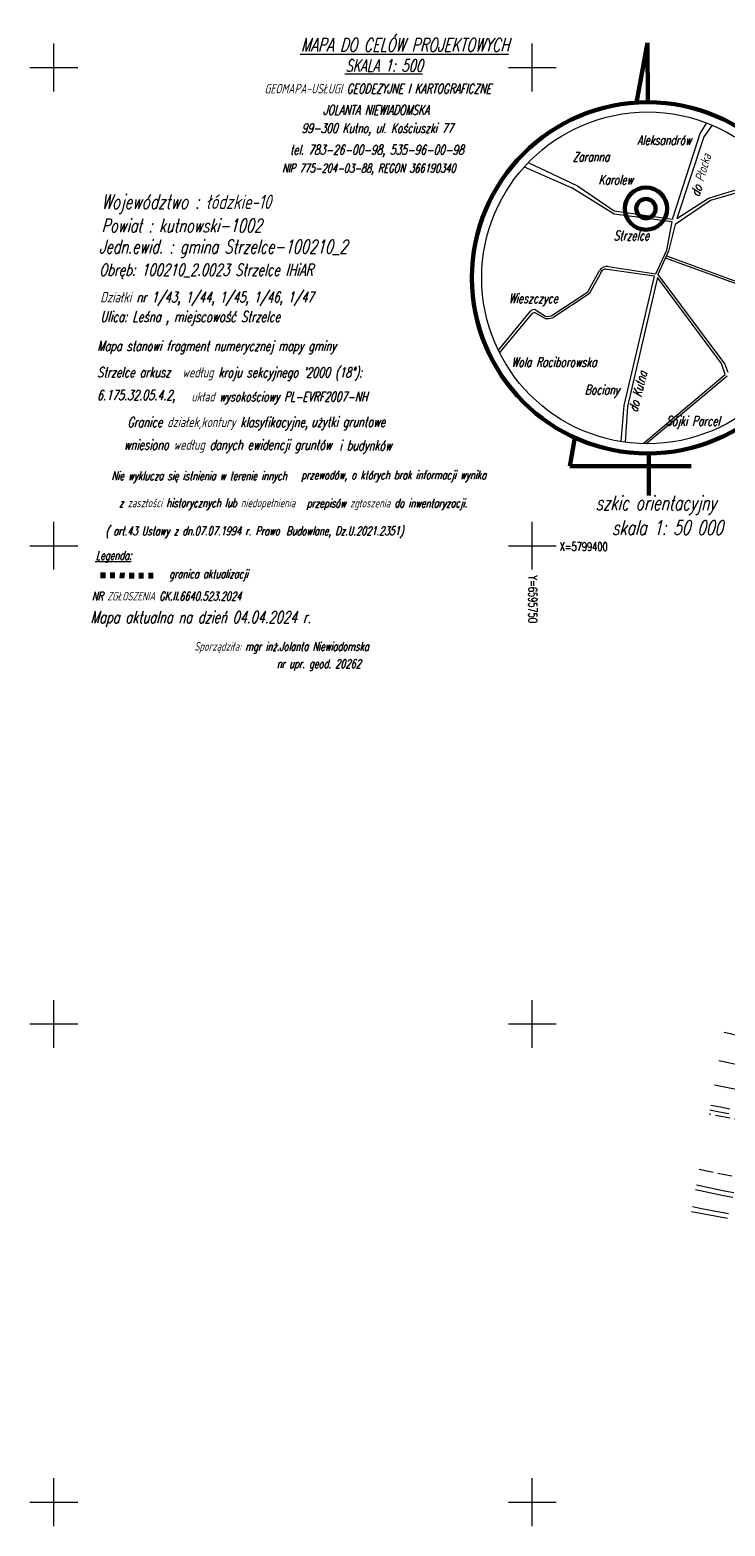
# Model space of a CAD drawing. Header units: metres. Extents: x 6595698 to 6595908, y 5799298 to 5799471.
# Tile 1 of 6: x 6595698 to 6595770, y 5799298 to 5799454. Entities that reach past the tile are written whole.
import ezdxf
from ezdxf.enums import TextEntityAlignment as Align

# ---------------------------------------------------------------- set-up
doc = ezdxf.new("R2010")
doc.units = ezdxf.units.M
doc.header["$MEASUREMENT"] = 0
for name, pattern in [('1', [0]), ('1_1', [0]), ('1_OTKJ', [2, 1.5, -0.5]), ('1_SUKP', [0]), ('1_SUWP', [0]), ('3', [1, 0.5, -0.5])]:
    doc.linetypes.add(name, pattern=pattern)
for name, color, linetype, lineweight in [('KRZYZE_L_0', 7, '1', 18), ('KRZYZE_T_0', 7, 'CONTINUOUS', 18), ('OPISY_L_0', 7, '1', 20), ('OPISY_L_5', 7, '1', 60), ('OPISY_T_0', 7, 'CONTINUOUS', 20), ('OTK_L_0', 7, '1_OTKJ', 18), ('OTK_L_5', 7, 'CONTINUOUS', 18), ('POWIAT_T_0', 7, 'CONTINUOUS', 20), ('SUKP_L_0', 34, '1_SUKP', 18), ('SUWP_L_0', 5, '1_SUWP', 18), ('ZAKRES_L_0', 1, '3', 80)]:
    doc.layers.add(name, color=color, linetype=linetype, lineweight=lineweight)
doc.styles.get("Standard").update_dxf_attribs({"font": 'Simplex.SHX', "width": 0.75})

msp = doc.modelspace()

# ---------------------------------------------------------------- linework, layer by layer
at = {"layer": 'KRZYZE_L_0', "linetype": '1'}
for p, q in [((6595700, 5799447.5), (6595700, 5799452.5)), ((6595750, 5799447.5), (6595750, 5799452.5)), ((6595697.5, 5799450), (6595702.5, 5799450)), ((6595747.5, 5799450), (6595752.5, 5799450)), ((6595700, 5799397.5), (6595700, 5799402.5)), ((6595750, 5799397.5), (6595750, 5799402.5)), ((6595697.5, 5799400), (6595702.5, 5799400)), ((6595747.5, 5799400), (6595752.5, 5799400)), ((6595700, 5799347.5), (6595700, 5799352.5)), ((6595750, 5799347.5), (6595750, 5799352.5)), ((6595697.5, 5799350), (6595702.5, 5799350)), ((6595747.5, 5799350), (6595752.5, 5799350)), ((6595700, 5799297.5), (6595700, 5799302.5)), ((6595750, 5799297.5), (6595750, 5799302.5)), ((6595697.5, 5799300), (6595702.5, 5799300)), ((6595747.5, 5799300), (6595752.5, 5799300))]:
    msp.add_line(p, q, dxfattribs=at)
at = {"layer": 'OPISY_L_0', "linetype": '1'}
for p, q in [((6595767.53, 5799443.09), (6595768.25, 5799444.2)), ((6595764.66, 5799434.15), (6595767.53, 5799443.09)), ((6595767.91, 5799442.74), (6595765.1, 5799434.19)), ((6595768.8, 5799443.98), (6595767.91, 5799442.74)), ((6595749.14, 5799439.59), (6595754.13, 5799437.4)), ((6595749.57, 5799440.05), (6595754.73, 5799437.62)), ((6595768.43, 5799436.33), (6595775.8, 5799438.58)), ((6595776.03, 5799438.26), (6595768.63, 5799436.07)), ((6595758.54, 5799434.65), (6595754.13, 5799437.4)), ((6595754.73, 5799437.62), (6595758.55, 5799434.99)), ((6595765.1, 5799434.19), (6595768.43, 5799436.33)), ((6595764.62, 5799433.87), (6595758.54, 5799434.65)), ((6595758.55, 5799434.99), (6595764.66, 5799434.15)), ((6595768.63, 5799436.07), (6595764.92, 5799433.58)), ((6595764.05, 5799430.89), (6595764.62, 5799433.87)), ((6595764.92, 5799433.58), (6595764.25, 5799430.79)), ((6595762.92, 5799428.43), (6595764.05, 5799430.89)), ((6595764.25, 5799430.79), (6595763.13, 5799428.35)), ((6595773.14, 5799426.71), (6595763.92, 5799430.07)), ((6595764.03, 5799430.31), (6595773.52, 5799426.83)), ((6595755.79, 5799426.53), (6595757.03, 5799428.78)), ((6595757.11, 5799428.38), (6595755.95, 5799426.33)), ((6595762.78, 5799428.19), (6595757.84, 5799428.88)), ((6595757.93, 5799429.2), (6595762.92, 5799428.43)), ((6595763.13, 5799428.35), (6595770.13, 5799418.98)), ((6595759.59, 5799414.67), (6595762.78, 5799428.19)), ((6595763.1, 5799428.04), (6595759.94, 5799414.55)), ((6595769.79, 5799419.03), (6595763.1, 5799428.04)), ((6595755.95, 5799426.33), (6595752.14, 5799423.82)), ((6595752.16, 5799424.13), (6595755.79, 5799426.53)), ((6595746.45, 5799420.41), (6595749.8, 5799424.52)), ((6595749.91, 5799424.19), (6595746.56, 5799420.2)), ((6595751.33, 5799423.76), (6595750.3, 5799424.35)), ((6595750.33, 5799424.64), (6595751.38, 5799423.99)), ((6595770.14, 5799417.91), (6595769.79, 5799419.03)), ((6595770.13, 5799418.98), (6595770.43, 5799418.13)), ((6595761.59, 5799410.67), (6595770.14, 5799417.91)), ((6595770.37, 5799417.72), (6595761.9, 5799410.66)), ((6595759.29, 5799410.88), (6595759.59, 5799414.67)), ((6595759.94, 5799414.55), (6595759.7, 5799410.82))]:
    msp.add_line(p, q, dxfattribs=at)
msp.add_circle((6595762.05, 5799428), 17.34, dxfattribs=at)
for centre, radius, start, end in [((6595757.85, 5799428.2), 1, 85.0087, 144.7164), ((6595757.68, 5799428.33), 0.576, 74.3027, 174.6417), ((6595750.16, 5799424.17), 0.505, 70.0933, 135.8025), ((6595750.27, 5799423.87), 0.482, 86.235, 138.434), ((6595751.56, 5799425.95), 2.2, 264.0568, 285.2141), ((6595751.6, 5799424.99), 1.02, 257.1291, 303.0988)]:
    msp.add_arc(centre, radius, start, end, dxfattribs=at)
at = {"layer": 'OPISY_L_5', "linetype": '1'}
for p, q in [((6595760.9, 5799446.33), (6595762.04, 5799452.56)), ((6595762.04, 5799452.56), (6595762.06, 5799446.36)), ((6595753.91, 5799408.3), (6595754.46, 5799411.29)), ((6595762.17, 5799409.65), (6595762.19, 5799405.26)), ((6595753.91, 5799408.3), (6595766.6, 5799408.3))]:
    msp.add_line(p, q, dxfattribs=at)
for centre, radius in [((6595762.05, 5799428), 18.36), ((6595761.88, 5799435.24), 2.21), ((6595761.88, 5799435.24), 1.01)]:
    msp.add_circle(centre, radius, dxfattribs=at)
at = {"layer": 'OTK_L_0', "linetype": '1_OTKJ'}
for p, q in [((6595796.14, 5799335.14), (6595768.5, 5799340.57)), ((6595794.35, 5799329.15), (6595767.45, 5799334.78))]:
    msp.add_line(p, q, dxfattribs=at)
at = {"layer": 'OTK_L_5', "linetype": '1_1'}
msp.add_line((6595794.18, 5799338.53), (6595769.05, 5799343.61), dxfattribs=at)
at = {"layer": 'OTK_L_5', "linetype": '1_OTKJ'}
for p, q in [((6595769.56, 5799340.79), (6595768.57, 5799340.99)), ((6595769.66, 5799341.28), (6595768.67, 5799341.48)), ((6595770.55, 5799340.59), (6595769.56, 5799340.79)), ((6595770.65, 5799341.08), (6595769.66, 5799341.28)), ((6595768.13, 5799332.93), (6595767.16, 5799333.13)), ((6595769.11, 5799332.73), (6595768.13, 5799332.93)), ((6595768.03, 5799332.44), (6595767.06, 5799332.64)), ((6595769.01, 5799332.24), (6595768.03, 5799332.44)), ((6595769.99, 5799332.04), (6595769.01, 5799332.24)), ((6595770.09, 5799332.53), (6595769.11, 5799332.73)), ((6595770.96, 5799331.84), (6595769.99, 5799332.04)), ((6595771.06, 5799332.33), (6595770.09, 5799332.53)), ((6595767.58, 5799330.19), (6595766.65, 5799330.37)), ((6595767.68, 5799330.68), (6595766.74, 5799330.86)), ((6595768.52, 5799330), (6595767.58, 5799330.19)), ((6595768.62, 5799330.49), (6595767.68, 5799330.68)), ((6595769.46, 5799329.82), (6595768.52, 5799330)), ((6595769.55, 5799330.31), (6595768.62, 5799330.49)), ((6595770.4, 5799329.64), (6595769.46, 5799329.82)), ((6595770.49, 5799330.13), (6595769.55, 5799330.31))]:
    msp.add_line(p, q, dxfattribs=at)
at = {"layer": 'SUKP_L_0', "linetype": '1_SUKP'}
msp.add_line((6595810, 5799337.68), (6595769.5, 5799346.13), dxfattribs=at)
at = {"layer": 'SUWP_L_0', "linetype": '1_SUWP'}
msp.add_line((6595796.47, 5799343.19), (6595770.04, 5799349.09), dxfattribs=at)
at = {"layer": 'ZAKRES_L_0', "linetype": '3'}
msp.add_line((6595704.88, 5799396.92), (6595710.81, 5799396.87), dxfattribs=at)

# ---------------------------------------------------------------- texts
at = {"layer": 'KRZYZE_T_0', "width": 0.7}
msp.add_text('X=5799400', height=0.9, dxfattribs=at).set_placement((6595752.86, 5799399.9), align=Align.MIDDLE_LEFT)
msp.add_text('Y=6595750', height=0.9, rotation=270, dxfattribs=at).set_placement((6595750.06, 5799396.88), align=Align.MIDDLE_LEFT)
at = {"layer": 'OPISY_T_0', "oblique": 15, "width": 0.7}
msp.add_text('Aleksandrów', height=1, dxfattribs=at).set_placement((6595766.62, 5799441.9), align=Align.RIGHT)
for s, p in [('Zaranna', (6595754.21, 5799441.15)), ('Karolew', (6595756.92, 5799438.75)), ('Strzelce', (6595758.5, 5799432.92)), ('Sójki Parcel', (6595763.98, 5799413.54))]:
    msp.add_text(s, height=1, dxfattribs=at).set_placement(p, align=Align.TOP_LEFT)
for s, rotation, p in [('do Płocka', 73.7962, (6595767.13, 5799438.89)), ('do Kutna', 75.8505, (6595760.53, 5799416.25))]:
    msp.add_text(s, height=1, rotation=rotation, dxfattribs=at).set_placement(p, align=Align.TOP_CENTER)
msp.add_text('Wieszczyce', height=1, dxfattribs=at).set_placement((6595750.11, 5799425.36), align=Align.CENTER)
msp.add_text('Wola Raciborowska', height=1, dxfattribs=at).set_placement((6595747.81, 5799418.69))
msp.add_text('Bociany', height=1, dxfattribs=at).set_placement((6595759.09, 5799416.3), align=Align.MIDDLE_RIGHT)
at = {"layer": 'POWIAT_T_0', "oblique": 15, "width": 0.7}
for s, height, p in [('%%UMAPA DO CELÓW PROJEKTOWYCH', 1.4, (6595736.7, 5799452.59)), ('%%USKALA 1: 500', 1.25, (6595734.53, 5799450.19)), ('GEOMAPA-USŁUGI GEODEZYJNE I KARTOGRAFICZNE', 1, (6595733.85, 5799447.78)), ('GEOMAPA-USŁUGI GEODEZYJNE I KARTOGRAFICZNE', 1, (6595733.85, 5799447.78)), ('JOLANTA NIEWIADOMSKA', 1, (6595733.68, 5799445.55)), ('JOLANTA NIEWIADOMSKA', 1, (6595733.68, 5799445.55)), ('99-300 Kutno, ul. Kościuszki 77', 1, (6595733.81, 5799443.52)), ('99-300 Kutno, ul. Kościuszki 77', 1, (6595733.81, 5799443.52)), ('tel. 783-26-00-98, 535-96-00-98', 1, (6595733.76, 5799441.24)), ('tel. 783-26-00-98, 535-96-00-98', 1, (6595733.76, 5799441.24)), ('NIP 775-204-03-88, REGON 366190340', 0.9, (6595732.92, 5799439.33)), ('NIP 775-204-03-88, REGON 366190340', 0.9, (6595732.92, 5799439.33)), ('szkic orientacyjny', 1.5, (6595762.91, 5799404.26)), ('skala 1: 50 000', 1.5, (6595764.13, 5799401.89))]:
    msp.add_text(s, height=height, dxfattribs=at).set_placement(p, align=Align.MIDDLE)
for s, height, p in [('Województwo : łódzkie-10', 1.5, (6595704.98, 5799435.95)), ('Województwo : łódzkie-10', 1.5, (6595704.98, 5799435.95)), ('Powiat : kutnowski-1002', 1.4, (6595704.98, 5799433.46)), ('Jedn.ewid. : gmina Strzelce-100210_2', 1.4, (6595704.72, 5799431.26)), ('Obręb: 100210_2.0023 Strzelce IHiAR', 1.25, (6595704.74, 5799428.84)), ('Działki nr 1/43, 1/44, 1/45, 1/46, 1/47', 1.1, (6595704.85, 5799425.98)), ('Ulica: Leśna , miejscowość Strzelce', 1.1, (6595704.87, 5799423.95)), ('Mapa stanowi fragment numerycznej mapy gminy', 1.05, (6595704.54, 5799420.88)), ('Strzelce arkusz', 1.05, (6595704.54, 5799418.13)), ("według kroju sekcyjnego '2000 (18°):", 1.05, (6595713.43, 5799418.12)), ('użytki gruntowe', 1.05, (6595726.88, 5799412.95)), ('i budynków', 1.05, (6595729.83, 5799410.48)), ('%%ULegenda:', 0.9, (6595704.38, 5799398.98)), ('granica aktualizacji', 0.9, (6595712.05, 5799397.04)), ('NR ZGŁOSZENIA GK.II.6640.523.2024', 0.9, (6595703.98, 5799394.72)), ('Mapa aktualna na dzień 04.04.2024 r.', 1.25, (6595703.82, 5799392.52)), ('Sporządziła: mgr inż.Jolanta Niewiadomska', 0.9, (6595714.69, 5799389.47)), ('nr upr. geod. 20262', 0.9, (6595723.29, 5799387.66))]:
    msp.add_text(s, height=height, dxfattribs=at).set_placement(p, align=Align.MIDDLE_LEFT)
for s, height, p in [('6.175.32.05.4.2,', 1.05, (6595704.51, 5799416.27)), ('układ wysokościowy PL-EVRF2007-NH', 1, (6595714.38, 5799416.08)), ('  przewodów, o których brak informacji wynika ', 0.9, (6595724.98, 5799407.84)), ('  przepisów zgłoszenia do inwentaryzacji.', 0.9, (6595725.55, 5799404.9)), ('Budowlane, Dz.U.2021.2351)', 0.9, (6595724.28, 5799401.99))]:
    msp.add_text(s, height=height, dxfattribs=at).set_placement(p, align=Align.TOP_LEFT)
for s, p in [('Granice działek,kontury klasyfikacyjne,', (6595726.55, 5799412.92)), ('wniesiono według danych ewidencji gruntów ', (6595729.53, 5799410.55))]:
    msp.add_text(s, height=1.05, dxfattribs=at).set_placement(p, align=Align.MIDDLE_RIGHT)
for s, p in [('Nie wyklucza się istnienia w terenie innych ', (6595724.77, 5799407.75)), ('Nie wyklucza się istnienia w terenie innych ', (6595724.77, 5799407.75)), ('z zaszłości historycznych lub niedopełnienia', (6595725.22, 5799404.92)), ('z zaszłości historycznych lub niedopełnienia', (6595725.22, 5799404.92)), ('( art.43 Ustawy z dn.07.07.1994 r. Prawo ', (6595724.03, 5799401.99))]:
    msp.add_text(s, height=0.9, dxfattribs=at).set_placement(p, align=Align.TOP_RIGHT)

doc.saveas('drawing.dxf')
